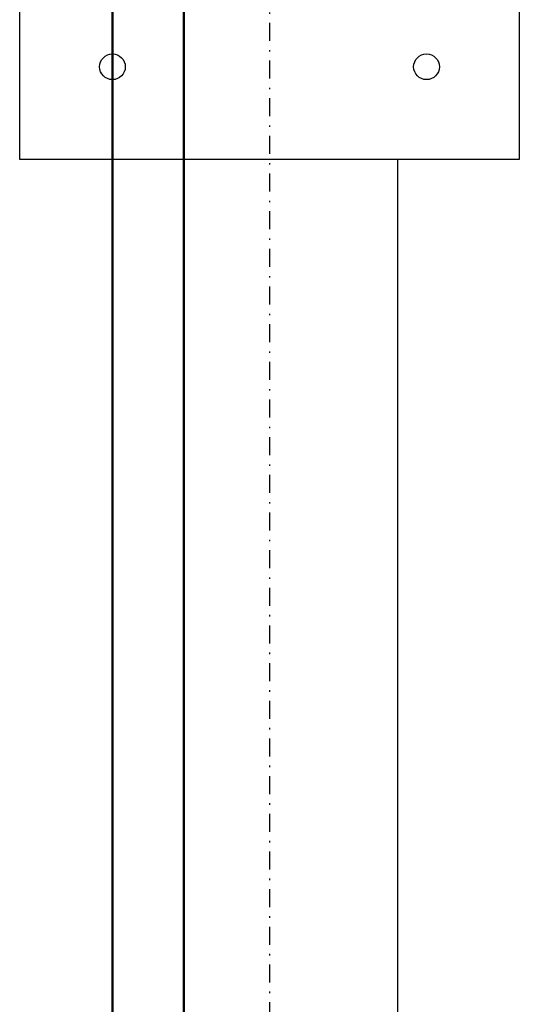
# Model space of a CAD drawing. Header units: centimetres. Extents: x 42630 to 130002, y 15 to 29179.
# Tile 16 of 175: x 49555 to 49590, y 4859 to 4928. Entities that reach past the tile are written whole.
import ezdxf

# ---------------------------------------------------------------- set-up
doc = ezdxf.new("R2010")
doc.units = ezdxf.units.CM
doc.header["$LTSCALE"] = 0.01
doc.linetypes.add('DASHDOT2', pattern=[12.7, 6.35, -3.175, 0, -3.175])
for name, color, linetype in [('33 - linia 2', 253, 'Continuous'), ('333 - linia 3', 253, 'Continuous'), ('A-ELEWACJE', 253, 'Continuous'), ('A-Grid', 253, 'DASHDOT2')]:
    doc.layers.add(name, color=color, linetype=linetype)
doc.layers.add('CKSCIANY_PRZEKR', color=253, linetype='Continuous', lineweight=50)

# ---------------------------------------------------------------- blocks, each defined once
blk = doc.blocks.new('A$7E8814A102C37C')
at = {"layer": 'A-Grid', "ltscale": 20}
blk.add_lwpolyline([(0, -130), (0, -1964.5)], dxfattribs=at)
blk = doc.blocks.new('A$7E8A16153526364')
at = {"layer": '33 - linia 2'}
blk.add_lwpolyline([(-30285, -8285), (-29935, -8285), (-29935, -8635), (-30285, -8635)], close=True, dxfattribs=at)
for centre in [(-30220, -8570), (-30000, -8570)]:
    blk.add_circle(centre, 9, dxfattribs=at)
at = {"layer": '333 - linia 3'}
blk.add_lwpolyline([(-30170, -12435), (-30020, -12435), (-30020, -8635), (-30170, -8635)], close=True, dxfattribs=at)

msp = doc.modelspace()

# ---------------------------------------------------------------- linework, layer by layer
at = {"layer": 'CKSCIANY_PRZEKR'}
for p, q in [((49561.82, 4509.604), (49561.82, 5781.604)), ((49566.82, 4514.604), (49566.82, 5776.604))]:
    msp.add_line(p, q, dxfattribs=at)

# ---------------------------------------------------------------- block references
at = {"layer": 'A-ELEWACJE', "xscale": 0.1, "yscale": 0.1, "zscale": 0.1}
msp.add_blockref('A$7E8A16153526364', (52583.82, 5781.604), dxfattribs=at)
at = {"layer": 'A-Grid', "lineweight": -3}
msp.add_blockref('A$7E8814A102C37C', (49572.82, 6187.604), dxfattribs=at)

doc.saveas('drawing.dxf')
